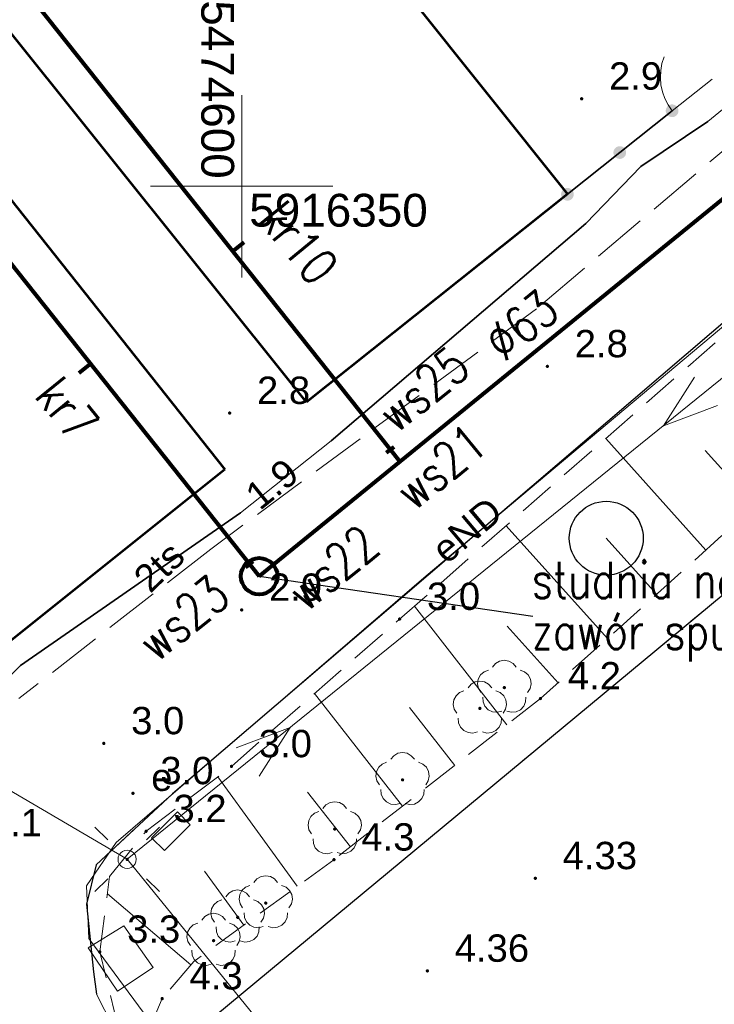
# Model space of a CAD drawing. Extents: x 5474185 to 5474933, y 5916077 to 5916824.
# Tile 161 of 256: x 5474594 to 5474613, y 5916328 to 5916355. Entities that reach past the tile are written whole.
import ezdxf
from ezdxf.enums import TextEntityAlignment as Align

# ---------------------------------------------------------------- set-up
doc = ezdxf.new("R2010")
doc.units = 0
doc.linetypes.add('PRZER2-1', pattern=[1.5, 1, -0.5])
doc.linetypes.add('PRZER3-1', pattern=[2, 1.5, -0.5])
for name, color, linetype in [('1-OBRYS', 7, 'CONTINUOUS'), ('is SZKLARNIA KRANY', 5, 'CONTINUOUS'), ('w_Opis_PZ_2', 7, 'CONTINUOUS')]:
    doc.layers.add(name, color=color, linetype=linetype)
for name, color, linetype, lineweight in [('GESBZO', 253, 'CONTINUOUS', 50), ('GSLKFU', 253, 'CONTINUOUS', 18), ('GSLKOG', 253, 'CONTINUOUS', 35), ('GSLKRW', 253, 'CONTINUOUS', 25), ('GSPRDL', 253, 'CONTINUOUS', 18), ('GSPWPN', 253, 'CONTINUOUS', 13), ('GSPWPN_O', 253, 'CONTINUOUS', 13), ('GSPWPS', 253, 'CONTINUOUS', 13), ('GSPWPS_O', 253, 'CONTINUOUS', 13), ('GSSKOA', 253, 'CONTINUOUS', 18), ('GSSZSN', 254, 'CONTINUOUS', 18), ('GULEPR', 254, 'CONTINUOUS', 18), ('GULEPR_O', 254, 'CONTINUOUS', 18), ('GULLOB', 254, 'CONTINUOUS', 35), ('GULTPR', 254, 'CONTINUOUS', 18), ('GULTPR_O', 254, 'CONTINUOUS', 18), ('GUPELA', 254, 'CONTINUOUS', 18), ('GUPESE', 254, 'CONTINUOUS', 18), ('GUPESE_O', 254, 'CONTINUOUS', 18), ('GUPPRZ_O', 40, 'CONTINUOUS', 18), ('GUSIKP', 253, 'CONTINUOUS', 18), ('IS HP zasięg', 251, 'CONTINUOUS', 20), ('IS opis', 7, 'CONTINUOUS', 20), ('Ramka sekcyjna', 253, 'CONTINUOUS', 18)]:
    doc.layers.add(name, color=color, linetype=linetype, lineweight=lineweight)
doc.styles.add('Arial', font='arial.ttf')
doc.styles.get("Standard").update_dxf_attribs({"font": 'simplex.shx'})

msp = doc.modelspace()

# ---------------------------------------------------------------- hatches: boundary and pattern name
at = {"layer": 'GSLKOG'}
for points in [[(5474611.780453, 5916351.896095), (5474611.736109, 5916351.90708), (5474611.696119, 5916351.929168), (5474611.663209, 5916351.960853), (5474611.63962, 5916351.999976), (5474611.626962, 5916352.043872), (5474611.626095, 5916352.089547), (5474611.63708, 5916352.133891), (5474611.659168, 5916352.173881), (5474611.690853, 5916352.206791), (5474611.729976, 5916352.23038), (5474611.773872, 5916352.243038), (5474611.819547, 5916352.243905), (5474611.863891, 5916352.23292), (5474611.903881, 5916352.210832), (5474611.936791, 5916352.179147), (5474611.96038, 5916352.140024), (5474611.973038, 5916352.096128), (5474611.973905, 5916352.050453), (5474611.96292, 5916352.006109), (5474611.940832, 5916351.966119), (5474611.909147, 5916351.933209), (5474611.870024, 5916351.90962), (5474611.826128, 5916351.896962)], [(5474610.345453, 5916350.751095), (5474610.301109, 5916350.76208), (5474610.261119, 5916350.784168), (5474610.228209, 5916350.815853), (5474610.20462, 5916350.854976), (5474610.191962, 5916350.898872), (5474610.191095, 5916350.944547), (5474610.20208, 5916350.988891), (5474610.224168, 5916351.028881), (5474610.255853, 5916351.061791), (5474610.294976, 5916351.08538), (5474610.338872, 5916351.098038), (5474610.384547, 5916351.098905), (5474610.428891, 5916351.08792), (5474610.468881, 5916351.065832), (5474610.501791, 5916351.034147), (5474610.52538, 5916350.995024), (5474610.538038, 5916350.951128), (5474610.538905, 5916350.905453), (5474610.52792, 5916350.861109), (5474610.505832, 5916350.821119), (5474610.474147, 5916350.788209), (5474610.435024, 5916350.76462), (5474610.391128, 5916350.751962)], [(5474610.345453, 5916350.751095), (5474610.301109, 5916350.76208), (5474610.261119, 5916350.784168), (5474610.228209, 5916350.815853), (5474610.20462, 5916350.854976), (5474610.191962, 5916350.898872), (5474610.191095, 5916350.944547), (5474610.20208, 5916350.988891), (5474610.224168, 5916351.028881), (5474610.255853, 5916351.061791), (5474610.294976, 5916351.08538), (5474610.338872, 5916351.098038), (5474610.384547, 5916351.098905), (5474610.428891, 5916351.08792), (5474610.468881, 5916351.065832), (5474610.501791, 5916351.034147), (5474610.52538, 5916350.995024), (5474610.538038, 5916350.951128), (5474610.538905, 5916350.905453), (5474610.52792, 5916350.861109), (5474610.505832, 5916350.821119), (5474610.474147, 5916350.788209), (5474610.435024, 5916350.76462), (5474610.391128, 5916350.751962)], [(5474608.910453, 5916349.606095), (5474608.866109, 5916349.61708), (5474608.826119, 5916349.639168), (5474608.793209, 5916349.670853), (5474608.76962, 5916349.709976), (5474608.756962, 5916349.753872), (5474608.756095, 5916349.799547), (5474608.76708, 5916349.843891), (5474608.789168, 5916349.883881), (5474608.820853, 5916349.916791), (5474608.859976, 5916349.94038), (5474608.903872, 5916349.953038), (5474608.949547, 5916349.953905), (5474608.993891, 5916349.94292), (5474609.033881, 5916349.920832), (5474609.066791, 5916349.889147), (5474609.09038, 5916349.850024), (5474609.103038, 5916349.806128), (5474609.103905, 5916349.760453), (5474609.09292, 5916349.716109), (5474609.070832, 5916349.676119), (5474609.039147, 5916349.643209), (5474609.000024, 5916349.61962), (5474608.956128, 5916349.606962)]]:
    msp.add_hatch(color=256, dxfattribs=at).paths.add_polyline_path(points)
at = {"layer": 'GSPRDL'}
for points in [[(5474607.2, 5916336.205), (5474607.186094, 5916336.207202), (5474607.17355, 5916336.213594), (5474607.163594, 5916336.22355), (5474607.157202, 5916336.236094), (5474607.155, 5916336.25), (5474607.157202, 5916336.263906), (5474607.163594, 5916336.27645), (5474607.17355, 5916336.286406), (5474607.186094, 5916336.292798), (5474607.2, 5916336.295), (5474607.213906, 5916336.292798), (5474607.22645, 5916336.286406), (5474607.236406, 5916336.27645), (5474607.242798, 5916336.263906), (5474607.245, 5916336.25), (5474607.242798, 5916336.236094), (5474607.236406, 5916336.22355), (5474607.22645, 5916336.213594), (5474607.213906, 5916336.207202)], [(5474606.53, 5916335.635), (5474606.516094, 5916335.637202), (5474606.50355, 5916335.643594), (5474606.493594, 5916335.65355), (5474606.487202, 5916335.666094), (5474606.485, 5916335.68), (5474606.487202, 5916335.693906), (5474606.493594, 5916335.70645), (5474606.50355, 5916335.716406), (5474606.516094, 5916335.722798), (5474606.53, 5916335.725), (5474606.543906, 5916335.722798), (5474606.55645, 5916335.716406), (5474606.566406, 5916335.70645), (5474606.572798, 5916335.693906), (5474606.575, 5916335.68), (5474606.572798, 5916335.666094), (5474606.566406, 5916335.65355), (5474606.55645, 5916335.643594), (5474606.543906, 5916335.637202)], [(5474604.41, 5916333.675), (5474604.396094, 5916333.677202), (5474604.38355, 5916333.683594), (5474604.373594, 5916333.69355), (5474604.367202, 5916333.706094), (5474604.365, 5916333.72), (5474604.367202, 5916333.733906), (5474604.373594, 5916333.74645), (5474604.38355, 5916333.756406), (5474604.396094, 5916333.762798), (5474604.41, 5916333.765), (5474604.423906, 5916333.762798), (5474604.43645, 5916333.756406), (5474604.446406, 5916333.74645), (5474604.452798, 5916333.733906), (5474604.455, 5916333.72), (5474604.452798, 5916333.706094), (5474604.446406, 5916333.69355), (5474604.43645, 5916333.683594), (5474604.423906, 5916333.677202)], [(5474602.55, 5916332.325), (5474602.536094, 5916332.327202), (5474602.52355, 5916332.333594), (5474602.513594, 5916332.34355), (5474602.507202, 5916332.356094), (5474602.505, 5916332.37), (5474602.507202, 5916332.383906), (5474602.513594, 5916332.39645), (5474602.52355, 5916332.406406), (5474602.536094, 5916332.412798), (5474602.55, 5916332.415), (5474602.563906, 5916332.412798), (5474602.57645, 5916332.406406), (5474602.586406, 5916332.39645), (5474602.592798, 5916332.383906), (5474602.595, 5916332.37), (5474602.592798, 5916332.356094), (5474602.586406, 5916332.34355), (5474602.57645, 5916332.333594), (5474602.563906, 5916332.327202)], [(5474600.66, 5916330.295), (5474600.646094, 5916330.297202), (5474600.63355, 5916330.303594), (5474600.623594, 5916330.31355), (5474600.617202, 5916330.326094), (5474600.615, 5916330.34), (5474600.617202, 5916330.353906), (5474600.623594, 5916330.36645), (5474600.63355, 5916330.376406), (5474600.646094, 5916330.382798), (5474600.66, 5916330.385), (5474600.673906, 5916330.382798), (5474600.68645, 5916330.376406), (5474600.696406, 5916330.36645), (5474600.702798, 5916330.353906), (5474600.705, 5916330.34), (5474600.702798, 5916330.326094), (5474600.696406, 5916330.31355), (5474600.68645, 5916330.303594), (5474600.673906, 5916330.297202)], [(5474599.89, 5916329.905), (5474599.876094, 5916329.907202), (5474599.86355, 5916329.913594), (5474599.853594, 5916329.92355), (5474599.847202, 5916329.936094), (5474599.845, 5916329.95), (5474599.847202, 5916329.963906), (5474599.853594, 5916329.97645), (5474599.86355, 5916329.986406), (5474599.876094, 5916329.992798), (5474599.89, 5916329.995), (5474599.903906, 5916329.992798), (5474599.91645, 5916329.986406), (5474599.926406, 5916329.97645), (5474599.932798, 5916329.963906), (5474599.935, 5916329.95), (5474599.932798, 5916329.936094), (5474599.926406, 5916329.92355), (5474599.91645, 5916329.913594), (5474599.903906, 5916329.907202)], [(5474599.23, 5916329.265), (5474599.216094, 5916329.267202), (5474599.20355, 5916329.273594), (5474599.193594, 5916329.28355), (5474599.187202, 5916329.296094), (5474599.185, 5916329.31), (5474599.187202, 5916329.323906), (5474599.193594, 5916329.33645), (5474599.20355, 5916329.346406), (5474599.216094, 5916329.352798), (5474599.23, 5916329.355), (5474599.243906, 5916329.352798), (5474599.25645, 5916329.346406), (5474599.266406, 5916329.33645), (5474599.272798, 5916329.323906), (5474599.275, 5916329.31), (5474599.272798, 5916329.296094), (5474599.266406, 5916329.28355), (5474599.25645, 5916329.273594), (5474599.243906, 5916329.267202)]]:
    msp.add_hatch(color=256, dxfattribs=at).paths.add_polyline_path(points)
at = {"layer": 'GSPWPN'}
for points in [[(5474609.32, 5916352.355), (5474609.308353, 5916352.356533), (5474609.2975, 5916352.361029), (5474609.28818, 5916352.36818), (5474609.281029, 5916352.3775), (5474609.276533, 5916352.388353), (5474609.275, 5916352.4), (5474609.276533, 5916352.411647), (5474609.281029, 5916352.4225), (5474609.28818, 5916352.43182), (5474609.2975, 5916352.438971), (5474609.308353, 5916352.443467), (5474609.32, 5916352.445), (5474609.331647, 5916352.443467), (5474609.3425, 5916352.438971), (5474609.35182, 5916352.43182), (5474609.358971, 5916352.4225), (5474609.363467, 5916352.411647), (5474609.365, 5916352.4), (5474609.363467, 5916352.388353), (5474609.358971, 5916352.3775), (5474609.35182, 5916352.36818), (5474609.3425, 5916352.361029), (5474609.331647, 5916352.356533)], [(5474608.38, 5916345.015), (5474608.368353, 5916345.016533), (5474608.3575, 5916345.021029), (5474608.34818, 5916345.02818), (5474608.341029, 5916345.0375), (5474608.336533, 5916345.048353), (5474608.335, 5916345.06), (5474608.336533, 5916345.071647), (5474608.341029, 5916345.0825), (5474608.34818, 5916345.09182), (5474608.3575, 5916345.098971), (5474608.368353, 5916345.103467), (5474608.38, 5916345.105), (5474608.391647, 5916345.103467), (5474608.4025, 5916345.098971), (5474608.41182, 5916345.09182), (5474608.418971, 5916345.0825), (5474608.423467, 5916345.071647), (5474608.425, 5916345.06), (5474608.423467, 5916345.048353), (5474608.418971, 5916345.0375), (5474608.41182, 5916345.02818), (5474608.4025, 5916345.021029), (5474608.391647, 5916345.016533)], [(5474599.67, 5916343.735), (5474599.658353, 5916343.736533), (5474599.6475, 5916343.741029), (5474599.63818, 5916343.74818), (5474599.631029, 5916343.7575), (5474599.626533, 5916343.768353), (5474599.625, 5916343.78), (5474599.626533, 5916343.791647), (5474599.631029, 5916343.8025), (5474599.63818, 5916343.81182), (5474599.6475, 5916343.818971), (5474599.658353, 5916343.823467), (5474599.67, 5916343.825), (5474599.681647, 5916343.823467), (5474599.6925, 5916343.818971), (5474599.70182, 5916343.81182), (5474599.708971, 5916343.8025), (5474599.713467, 5916343.791647), (5474599.715, 5916343.78), (5474599.713467, 5916343.768353), (5474599.708971, 5916343.7575), (5474599.70182, 5916343.74818), (5474599.6925, 5916343.741029), (5474599.681647, 5916343.736533)], [(5474600, 5916338.335), (5474599.988353, 5916338.336533), (5474599.9775, 5916338.341029), (5474599.96818, 5916338.34818), (5474599.961029, 5916338.3575), (5474599.956533, 5916338.368353), (5474599.955, 5916338.38), (5474599.956533, 5916338.391647), (5474599.961029, 5916338.4025), (5474599.96818, 5916338.41182), (5474599.9775, 5916338.418971), (5474599.988353, 5916338.423467), (5474600, 5916338.425), (5474600.011647, 5916338.423467), (5474600.0225, 5916338.418971), (5474600.03182, 5916338.41182), (5474600.038971, 5916338.4025), (5474600.043467, 5916338.391647), (5474600.045, 5916338.38), (5474600.043467, 5916338.368353), (5474600.038971, 5916338.3575), (5474600.03182, 5916338.34818), (5474600.0225, 5916338.341029), (5474600.011647, 5916338.336533)], [(5474604.33, 5916338.085), (5474604.318353, 5916338.086533), (5474604.3075, 5916338.091029), (5474604.29818, 5916338.09818), (5474604.291029, 5916338.1075), (5474604.286533, 5916338.118353), (5474604.285, 5916338.13), (5474604.286533, 5916338.141647), (5474604.291029, 5916338.1525), (5474604.29818, 5916338.16182), (5474604.3075, 5916338.168971), (5474604.318353, 5916338.173467), (5474604.33, 5916338.175), (5474604.341647, 5916338.173467), (5474604.3525, 5916338.168971), (5474604.36182, 5916338.16182), (5474604.368971, 5916338.1525), (5474604.373467, 5916338.141647), (5474604.375, 5916338.13), (5474604.373467, 5916338.118353), (5474604.368971, 5916338.1075), (5474604.36182, 5916338.09818), (5474604.3525, 5916338.091029), (5474604.341647, 5916338.086533)], [(5474608.19, 5916335.905), (5474608.178353, 5916335.906533), (5474608.1675, 5916335.911029), (5474608.15818, 5916335.91818), (5474608.151029, 5916335.9275), (5474608.146533, 5916335.938353), (5474608.145, 5916335.95), (5474608.146533, 5916335.961647), (5474608.151029, 5916335.9725), (5474608.15818, 5916335.98182), (5474608.1675, 5916335.988971), (5474608.178353, 5916335.993467), (5474608.19, 5916335.995), (5474608.201647, 5916335.993467), (5474608.2125, 5916335.988971), (5474608.22182, 5916335.98182), (5474608.228971, 5916335.9725), (5474608.233467, 5916335.961647), (5474608.235, 5916335.95), (5474608.233467, 5916335.938353), (5474608.228971, 5916335.9275), (5474608.22182, 5916335.91818), (5474608.2125, 5916335.911029), (5474608.201647, 5916335.906533)], [(5474596.22, 5916334.675), (5474596.208353, 5916334.676533), (5474596.1975, 5916334.681029), (5474596.18818, 5916334.68818), (5474596.181029, 5916334.6975), (5474596.176533, 5916334.708353), (5474596.175, 5916334.72), (5474596.176533, 5916334.731647), (5474596.181029, 5916334.7425), (5474596.18818, 5916334.75182), (5474596.1975, 5916334.758971), (5474596.208353, 5916334.763467), (5474596.22, 5916334.765), (5474596.231647, 5916334.763467), (5474596.2425, 5916334.758971), (5474596.25182, 5916334.75182), (5474596.258971, 5916334.7425), (5474596.263467, 5916334.731647), (5474596.265, 5916334.72), (5474596.263467, 5916334.708353), (5474596.258971, 5916334.6975), (5474596.25182, 5916334.68818), (5474596.2425, 5916334.681029), (5474596.231647, 5916334.676533)], [(5474599.72, 5916334.045), (5474599.708353, 5916334.046533), (5474599.6975, 5916334.051029), (5474599.68818, 5916334.05818), (5474599.681029, 5916334.0675), (5474599.676533, 5916334.078353), (5474599.675, 5916334.09), (5474599.676533, 5916334.101647), (5474599.681029, 5916334.1125), (5474599.68818, 5916334.12182), (5474599.6975, 5916334.128971), (5474599.708353, 5916334.133467), (5474599.72, 5916334.135), (5474599.731647, 5916334.133467), (5474599.7425, 5916334.128971), (5474599.75182, 5916334.12182), (5474599.758971, 5916334.1125), (5474599.763467, 5916334.101647), (5474599.765, 5916334.09), (5474599.763467, 5916334.078353), (5474599.758971, 5916334.0675), (5474599.75182, 5916334.05818), (5474599.7425, 5916334.051029), (5474599.731647, 5916334.046533)], [(5474597.02, 5916333.305), (5474597.008353, 5916333.306533), (5474596.9975, 5916333.311029), (5474596.98818, 5916333.31818), (5474596.981029, 5916333.3275), (5474596.976533, 5916333.338353), (5474596.975, 5916333.35), (5474596.976533, 5916333.361647), (5474596.981029, 5916333.3725), (5474596.98818, 5916333.38182), (5474596.9975, 5916333.388971), (5474597.008353, 5916333.393467), (5474597.02, 5916333.395), (5474597.031647, 5916333.393467), (5474597.0425, 5916333.388971), (5474597.05182, 5916333.38182), (5474597.058971, 5916333.3725), (5474597.063467, 5916333.361647), (5474597.065, 5916333.35), (5474597.063467, 5916333.338353), (5474597.058971, 5916333.3275), (5474597.05182, 5916333.31818), (5474597.0425, 5916333.311029), (5474597.031647, 5916333.306533)], [(5474597.38, 5916332.265), (5474597.368353, 5916332.266533), (5474597.3575, 5916332.271029), (5474597.34818, 5916332.27818), (5474597.341029, 5916332.2875), (5474597.336533, 5916332.298353), (5474597.335, 5916332.31), (5474597.336533, 5916332.321647), (5474597.341029, 5916332.3325), (5474597.34818, 5916332.34182), (5474597.3575, 5916332.348971), (5474597.368353, 5916332.353467), (5474597.38, 5916332.355), (5474597.391647, 5916332.353467), (5474597.4025, 5916332.348971), (5474597.41182, 5916332.34182), (5474597.418971, 5916332.3325), (5474597.423467, 5916332.321647), (5474597.425, 5916332.31), (5474597.423467, 5916332.298353), (5474597.418971, 5916332.2875), (5474597.41182, 5916332.27818), (5474597.4025, 5916332.271029), (5474597.391647, 5916332.266533)], [(5474602.53, 5916331.485), (5474602.518353, 5916331.486533), (5474602.5075, 5916331.491029), (5474602.49818, 5916331.49818), (5474602.491029, 5916331.5075), (5474602.486533, 5916331.518353), (5474602.485, 5916331.53), (5474602.486533, 5916331.541647), (5474602.491029, 5916331.5525), (5474602.49818, 5916331.56182), (5474602.5075, 5916331.568971), (5474602.518353, 5916331.573467), (5474602.53, 5916331.575), (5474602.541647, 5916331.573467), (5474602.5525, 5916331.568971), (5474602.56182, 5916331.56182), (5474602.568971, 5916331.5525), (5474602.573467, 5916331.541647), (5474602.575, 5916331.53), (5474602.573467, 5916331.518353), (5474602.568971, 5916331.5075), (5474602.56182, 5916331.49818), (5474602.5525, 5916331.491029), (5474602.541647, 5916331.486533)], [(5474596.11, 5916328.955), (5474596.098353, 5916328.956533), (5474596.0875, 5916328.961029), (5474596.07818, 5916328.96818), (5474596.071029, 5916328.9775), (5474596.066533, 5916328.988353), (5474596.065, 5916329), (5474596.066533, 5916329.011647), (5474596.071029, 5916329.0225), (5474596.07818, 5916329.03182), (5474596.0875, 5916329.038971), (5474596.098353, 5916329.043467), (5474596.11, 5916329.045), (5474596.121647, 5916329.043467), (5474596.1325, 5916329.038971), (5474596.14182, 5916329.03182), (5474596.148971, 5916329.0225), (5474596.153467, 5916329.011647), (5474596.155, 5916329), (5474596.153467, 5916328.988353), (5474596.148971, 5916328.9775), (5474596.14182, 5916328.96818), (5474596.1325, 5916328.961029), (5474596.121647, 5916328.956533)], [(5474597.82, 5916327.675), (5474597.808353, 5916327.676533), (5474597.7975, 5916327.681029), (5474597.78818, 5916327.68818), (5474597.781029, 5916327.6975), (5474597.776533, 5916327.708353), (5474597.775, 5916327.72), (5474597.776533, 5916327.731647), (5474597.781029, 5916327.7425), (5474597.78818, 5916327.75182), (5474597.7975, 5916327.758971), (5474597.808353, 5916327.763467), (5474597.82, 5916327.765), (5474597.831647, 5916327.763467), (5474597.8425, 5916327.758971), (5474597.85182, 5916327.75182), (5474597.858971, 5916327.7425), (5474597.863467, 5916327.731647), (5474597.865, 5916327.72), (5474597.863467, 5916327.708353), (5474597.858971, 5916327.6975), (5474597.85182, 5916327.68818), (5474597.8425, 5916327.681029), (5474597.831647, 5916327.676533)]]:
    msp.add_hatch(color=256, dxfattribs=at).paths.add_polyline_path(points)
at = {"layer": 'GSPWPS'}
for points in [[(5474608.05, 5916330.975), (5474608.038353, 5916330.976533), (5474608.0275, 5916330.981029), (5474608.01818, 5916330.98818), (5474608.011029, 5916330.9975), (5474608.006533, 5916331.008353), (5474608.005, 5916331.02), (5474608.006533, 5916331.031647), (5474608.011029, 5916331.0425), (5474608.01818, 5916331.05182), (5474608.0275, 5916331.058971), (5474608.038353, 5916331.063467), (5474608.05, 5916331.065), (5474608.061647, 5916331.063467), (5474608.0725, 5916331.058971), (5474608.08182, 5916331.05182), (5474608.088971, 5916331.0425), (5474608.093467, 5916331.031647), (5474608.095, 5916331.02), (5474608.093467, 5916331.008353), (5474608.088971, 5916330.9975), (5474608.08182, 5916330.98818), (5474608.0725, 5916330.981029), (5474608.061647, 5916330.976533)], [(5474605.09, 5916328.435), (5474605.078353, 5916328.436533), (5474605.0675, 5916328.441029), (5474605.05818, 5916328.44818), (5474605.051029, 5916328.4575), (5474605.046533, 5916328.468353), (5474605.045, 5916328.48), (5474605.046533, 5916328.491647), (5474605.051029, 5916328.5025), (5474605.05818, 5916328.51182), (5474605.0675, 5916328.518971), (5474605.078353, 5916328.523467), (5474605.09, 5916328.525), (5474605.101647, 5916328.523467), (5474605.1125, 5916328.518971), (5474605.12182, 5916328.51182), (5474605.128971, 5916328.5025), (5474605.133467, 5916328.491647), (5474605.135, 5916328.48), (5474605.133467, 5916328.468353), (5474605.128971, 5916328.4575), (5474605.12182, 5916328.44818), (5474605.1125, 5916328.441029), (5474605.101647, 5916328.436533)]]:
    msp.add_hatch(color=256, dxfattribs=at).paths.add_polyline_path(points)
at = {"layer": 'GUPELA', "extrusion": (0, 0, -1)}
msp.add_hatch(color=256, dxfattribs=at).paths.add_polyline_path([(-5474596.862013, 5916331.495045), (-5474596.873788, 5916331.497164), (-5474596.884849, 5916331.502483), (-5474596.893417, 5916331.509862), (-5474596.900557, 5916331.520503), (-5474596.904323, 5916331.532223), (-5474596.904986, 5916331.541113), (-5474596.903117, 5916331.552881), (-5474596.898133, 5916331.563893), (-5474596.890065, 5916331.573482), (-5474596.881281, 5916331.57965), (-5474596.871881, 5916331.583403), (-5474596.858913, 5916331.584987), (-5474596.846551, 5916331.582943), (-5474596.835521, 5916331.57776), (-5474596.825236, 5916331.568574), (-5474596.818715, 5916331.557903), (-5474596.815468, 5916331.546476), (-5474596.81539, 5916331.534091), (-5474596.81813, 5916331.52351), (-5474596.823133, 5916331.514196), (-5474596.830459, 5916331.506054), (-5474596.839534, 5916331.499923), (-5474596.85018, 5916331.496084)])

# ---------------------------------------------------------------- linework, layer by layer
at = {"layer": '1-OBRYS', "ltscale": 0.7}
msp.add_circle((5474609.993974, 5916340.347215, 10.06), 1.012958, dxfattribs=at)
at = {"layer": 'GESBZO', "linetype": 'Continuous', "lineweight": 53}
for p, q in [((5474584.57, 5916380.34, 10.18), (5474608.93, 5916349.78, 10.18)), ((5474601.78, 5916344.08, 10.18), (5474577.32, 5916374.62, 10.18)), ((5474575.21, 5916372.87, 10.18), (5474599.54, 5916342.23, 10.18)), ((5474608.93, 5916349.78, 10.18), (5474601.78, 5916344.08, 10.18)), ((5474599.54, 5916342.23, 10.18), (5474592.46, 5916336.57, 10.18))]:
    msp.add_line(p, q, dxfattribs=at)
at = {"layer": 'GSLKFU', "elevation": 10.18, "flags": 128}
msp.add_lwpolyline([(5474611.8, 5916352.07), (5474611.68861, 5916352.231525), (5474611.599255, 5916352.406208), (5474611.533467, 5916352.591059), (5474611.492368, 5916352.782915), (5474611.476664, 5916352.978495), (5474611.486622, 5916353.174452), (5474611.522073, 5916353.367432), (5474611.582409, 5916353.554134)], dxfattribs=at)
at = {"layer": 'GSLKFU', "linetype": 'Continuous', "lineweight": 18, "elevation": 10.18, "flags": 128}
msp.add_lwpolyline([(5474612.9, 5916352.94), (5474611.8, 5916352.07)], dxfattribs=at)
at = {"layer": 'GSLKOG', "linetype": 'Continuous', "lineweight": 35, "elevation": 10.18, "flags": 128}
msp.add_lwpolyline([(5474608.93, 5916349.78), (5474611.8, 5916352.07)], dxfattribs=at)
at = {"layer": 'GSLKRW', "linetype": 'Continuous', "lineweight": 30}
for p, q in [((5474634.8, 5916364.74, 10.18), (5474598.1, 5916333.34, 10.18)), ((5474616.55, 5916341.58, 10.18), (5474597.48, 5916325.76, 10.18)), ((5474598.1, 5916333.34, 10.18), (5474596.01, 5916331.39, 10.18)), ((5474596.01, 5916331.39, 10.18), (5474595.75, 5916330.31, 10.18)), ((5474595.75, 5916330.31, 10.18), (5474595.94, 5916328.45, 10.18)), ((5474595.94, 5916328.45, 10.18), (5474596.02, 5916327.84, 10.18))]:
    msp.add_line(p, q, dxfattribs=at)
at = {"layer": 'GSPRDL', "elevation": 10.12, "flags": 128}
for points in [[(5474606.875723, 5916336.813333), (5474606.959447, 5916336.912679), (5474607.072044, 5916336.977494), (5474607.2, 5916337), (5474607.327956, 5916336.977494), (5474607.440553, 5916336.912679), (5474607.524277, 5916336.813333)], [(5474606.564031, 5916336.115674), (5474606.49542, 5916336.225999), (5474606.468571, 5916336.353115), (5474606.486708, 5916336.481763), (5474606.547652, 5916336.596501), (5474606.64409, 5916336.683559), (5474606.764445, 5916336.732485)], [(5474607.635555, 5916336.732485), (5474607.75591, 5916336.683559), (5474607.852348, 5916336.596501), (5474607.913292, 5916336.481763), (5474607.931429, 5916336.353115), (5474607.90458, 5916336.225999), (5474607.835969, 5916336.115674)], [(5474606.205723, 5916336.243333), (5474606.289447, 5916336.342679), (5474606.402044, 5916336.407494), (5474606.53, 5916336.43), (5474606.657956, 5916336.407494), (5474606.770553, 5916336.342679), (5474606.854277, 5916336.243333)], [(5474605.894031, 5916335.545674), (5474605.82542, 5916335.655999), (5474605.798571, 5916335.783115), (5474605.816708, 5916335.911763), (5474605.877652, 5916336.026501), (5474605.97409, 5916336.113559), (5474606.094445, 5916336.162485)], [(5474606.965555, 5916336.162485), (5474607.08591, 5916336.113559), (5474607.182348, 5916336.026501), (5474607.243292, 5916335.911763), (5474607.261429, 5916335.783115), (5474607.23458, 5916335.655999), (5474607.165969, 5916335.545674)], [(5474607.131227, 5916335.603649), (5474607.005099, 5916335.572488), (5474606.875908, 5916335.586234), (5474606.759161, 5916335.643237), (5474606.668871, 5916335.736655), (5474606.615875, 5916335.855275), (5474606.606535, 5916335.984859)], [(5474607.793465, 5916335.984859), (5474607.784125, 5916335.855275), (5474607.731129, 5916335.736655), (5474607.640839, 5916335.643237), (5474607.524092, 5916335.586234), (5474607.394901, 5916335.572488), (5474607.268773, 5916335.603649)], [(5474606.461227, 5916335.033649), (5474606.335099, 5916335.002488), (5474606.205908, 5916335.016234), (5474606.089161, 5916335.073237), (5474605.998871, 5916335.166655), (5474605.945875, 5916335.285275), (5474605.936535, 5916335.414859)], [(5474607.123465, 5916335.414859), (5474607.114125, 5916335.285275), (5474607.061129, 5916335.166655), (5474606.970839, 5916335.073237), (5474606.854092, 5916335.016234), (5474606.724901, 5916335.002488), (5474606.598773, 5916335.033649)], [(5474604.085723, 5916334.283333), (5474604.169447, 5916334.382679), (5474604.282044, 5916334.447494), (5474604.41, 5916334.47), (5474604.537956, 5916334.447494), (5474604.650553, 5916334.382679), (5474604.734277, 5916334.283333)], [(5474603.774031, 5916333.585674), (5474603.70542, 5916333.695999), (5474603.678571, 5916333.823115), (5474603.696708, 5916333.951763), (5474603.757652, 5916334.066501), (5474603.85409, 5916334.153559), (5474603.974445, 5916334.202485)], [(5474604.845555, 5916334.202485), (5474604.96591, 5916334.153559), (5474605.062348, 5916334.066501), (5474605.123292, 5916333.951763), (5474605.141429, 5916333.823115), (5474605.11458, 5916333.695999), (5474605.045969, 5916333.585674)], [(5474604.341227, 5916333.073649), (5474604.215099, 5916333.042488), (5474604.085908, 5916333.056234), (5474603.969161, 5916333.113237), (5474603.878871, 5916333.206655), (5474603.825875, 5916333.325275), (5474603.816535, 5916333.454859)], [(5474605.003465, 5916333.454859), (5474604.994125, 5916333.325275), (5474604.941129, 5916333.206655), (5474604.850839, 5916333.113237), (5474604.734092, 5916333.056234), (5474604.604901, 5916333.042488), (5474604.478773, 5916333.073649)], [(5474602.225723, 5916332.933333), (5474602.309447, 5916333.032679), (5474602.422044, 5916333.097494), (5474602.55, 5916333.12), (5474602.677956, 5916333.097494), (5474602.790553, 5916333.032679), (5474602.874277, 5916332.933333)], [(5474601.914031, 5916332.235674), (5474601.84542, 5916332.345999), (5474601.818571, 5916332.473115), (5474601.836708, 5916332.601763), (5474601.897652, 5916332.716501), (5474601.99409, 5916332.803559), (5474602.114445, 5916332.852485)], [(5474602.985555, 5916332.852485), (5474603.10591, 5916332.803559), (5474603.202348, 5916332.716501), (5474603.263292, 5916332.601763), (5474603.281429, 5916332.473115), (5474603.25458, 5916332.345999), (5474603.185969, 5916332.235674)], [(5474602.481227, 5916331.723649), (5474602.355099, 5916331.692488), (5474602.225908, 5916331.706234), (5474602.109161, 5916331.763237), (5474602.018871, 5916331.856655), (5474601.965875, 5916331.975275), (5474601.956535, 5916332.104859)], [(5474603.143465, 5916332.104859), (5474603.134125, 5916331.975275), (5474603.081129, 5916331.856655), (5474602.990839, 5916331.763237), (5474602.874092, 5916331.706234), (5474602.744901, 5916331.692488), (5474602.618773, 5916331.723649)], [(5474600.335723, 5916330.903333), (5474600.419447, 5916331.002679), (5474600.532044, 5916331.067494), (5474600.66, 5916331.09), (5474600.787956, 5916331.067494), (5474600.900553, 5916331.002679), (5474600.984277, 5916330.903333)], [(5474599.565723, 5916330.513333), (5474599.649447, 5916330.612679), (5474599.762044, 5916330.677494), (5474599.89, 5916330.7), (5474600.017956, 5916330.677494), (5474600.130553, 5916330.612679), (5474600.214277, 5916330.513333)], [(5474600.024031, 5916330.205674), (5474599.95542, 5916330.315999), (5474599.928571, 5916330.443115), (5474599.946708, 5916330.571763), (5474600.007652, 5916330.686501), (5474600.10409, 5916330.773559), (5474600.224445, 5916330.822485)], [(5474601.095555, 5916330.822485), (5474601.21591, 5916330.773559), (5474601.312348, 5916330.686501), (5474601.373292, 5916330.571763), (5474601.391429, 5916330.443115), (5474601.36458, 5916330.315999), (5474601.295969, 5916330.205674)], [(5474599.254031, 5916329.815674), (5474599.18542, 5916329.925999), (5474599.158571, 5916330.053115), (5474599.176708, 5916330.181763), (5474599.237652, 5916330.296501), (5474599.33409, 5916330.383559), (5474599.454445, 5916330.432485)], [(5474600.325555, 5916330.432485), (5474600.44591, 5916330.383559), (5474600.542348, 5916330.296501), (5474600.603292, 5916330.181763), (5474600.621429, 5916330.053115), (5474600.59458, 5916329.925999), (5474600.525969, 5916329.815674)], [(5474598.905723, 5916329.873333), (5474598.989447, 5916329.972679), (5474599.102044, 5916330.037494), (5474599.23, 5916330.06), (5474599.357956, 5916330.037494), (5474599.470553, 5916329.972679), (5474599.554277, 5916329.873333)], [(5474600.591227, 5916329.693649), (5474600.465099, 5916329.662488), (5474600.335908, 5916329.676234), (5474600.219161, 5916329.733237), (5474600.128871, 5916329.826655), (5474600.075875, 5916329.945275), (5474600.066535, 5916330.074859)], [(5474601.253465, 5916330.074859), (5474601.244125, 5916329.945275), (5474601.191129, 5916329.826655), (5474601.100839, 5916329.733237), (5474600.984092, 5916329.676234), (5474600.854901, 5916329.662488), (5474600.728773, 5916329.693649)], [(5474598.594031, 5916329.175674), (5474598.52542, 5916329.285999), (5474598.498571, 5916329.413115), (5474598.516708, 5916329.541763), (5474598.577652, 5916329.656501), (5474598.67409, 5916329.743559), (5474598.794445, 5916329.792485)], [(5474599.821227, 5916329.303649), (5474599.695099, 5916329.272488), (5474599.565908, 5916329.286234), (5474599.449161, 5916329.343237), (5474599.358871, 5916329.436655), (5474599.305875, 5916329.555275), (5474599.296535, 5916329.684859)], [(5474599.665555, 5916329.792485), (5474599.78591, 5916329.743559), (5474599.882348, 5916329.656501), (5474599.943292, 5916329.541763), (5474599.961429, 5916329.413115), (5474599.93458, 5916329.285999), (5474599.865969, 5916329.175674)], [(5474600.483465, 5916329.684859), (5474600.474125, 5916329.555275), (5474600.421129, 5916329.436655), (5474600.330839, 5916329.343237), (5474600.214092, 5916329.286234), (5474600.084901, 5916329.272488), (5474599.958773, 5916329.303649)], [(5474599.161227, 5916328.663649), (5474599.035099, 5916328.632488), (5474598.905908, 5916328.646234), (5474598.789161, 5916328.703237), (5474598.698871, 5916328.796655), (5474598.645875, 5916328.915275), (5474598.636535, 5916329.044859)], [(5474599.823465, 5916329.044859), (5474599.814125, 5916328.915275), (5474599.761129, 5916328.796655), (5474599.670839, 5916328.703237), (5474599.554092, 5916328.646234), (5474599.424901, 5916328.632488), (5474599.298773, 5916328.663649)]]:
    msp.add_lwpolyline(points, dxfattribs=at)
at = {"layer": 'GSSKOA', "linetype": 'PRZER3-1', "lineweight": 13}
for p, q in [((5474598.1, 5916333.34, 10.18), (5474634.8, 5916364.74, 10.18)), ((5474615.5, 5916352.93, 10.18), (5474608.08, 5916346.64, 10.18)), ((5474608.08, 5916346.64, 10.18), (5474599.15, 5916340.05, 10.18)), ((5474616.55, 5916341.58, 10.18), (5474597.48, 5916325.76, 10.18)), ((5474599.15, 5916340.05, 10.18), (5474593.89, 5916335.95, 10.18)), ((5474596.01, 5916331.39, 10.18), (5474598.1, 5916333.34, 10.18)), ((5474595.75, 5916330.31, 10.18), (5474596.01, 5916331.39, 10.18)), ((5474595.94, 5916328.45, 10.18), (5474595.75, 5916330.31, 10.18)), ((5474596.02, 5916327.84, 10.18), (5474595.94, 5916328.45, 10.18)), ((5474596.71, 5916326.51, 10.18), (5474596.02, 5916327.84, 10.18))]:
    msp.add_line(p, q, dxfattribs=at)
at = {"layer": 'GSSZSN', "linetype": 'PRZER2-1', "lineweight": 13}
for p, q in [((5474604.33, 5916338.13, 10.06), (5474613.96, 5916346.57, 10.06)), ((5474614.28, 5916341.42, 10.06), (5474608.19, 5916335.95, 10.06)), ((5474599.72, 5916334.09, 10.06), (5474604.33, 5916338.13, 10.06)), ((5474608.19, 5916335.95, 10.06), (5474602.53, 5916331.53, 10.06)), ((5474597.38, 5916332.31, 10.06), (5474599.72, 5916334.09, 10.06)), ((5474596.38, 5916331.07, 10.06), (5474597.38, 5916332.31, 10.06)), ((5474602.53, 5916331.53, 10.06), (5474598.69, 5916328.74, 10.06)), ((5474596.11, 5916329, 10.06), (5474596.38, 5916331.07, 10.06)), ((5474596.64, 5916326.83, 10.06), (5474596.11, 5916329, 10.06)), ((5474598.69, 5916328.74, 10.06), (5474597.82, 5916327.72, 10.06)), ((5474597.82, 5916327.72, 10.06), (5474597.17, 5916326.2, 10.06))]:
    msp.add_line(p, q, dxfattribs=at)
at = {"layer": 'GSSZSN', "linetype": 'Continuous', "lineweight": 18, "elevation": 10.06, "flags": 128}
for points in [[(5474612.724653, 5916340.022997), (5474609.978455, 5916343.080463)], [(5474614.074848, 5916341.235733), (5474612.709134, 5916342.756245)], [(5474610.024263, 5916337.597524), (5474607.248526, 5916340.687878)], [(5474611.374458, 5916338.81026), (5474609.993974, 5916340.347215)], [(5474607.272428, 5916335.233451), (5474604.733972, 5916338.484053)], [(5474608.674068, 5916336.384787), (5474607.278815, 5916337.938186)], [(5474604.411643, 5916332.999411), (5474601.999783, 5916336.087901)], [(5474605.842036, 5916334.116431), (5474604.60446, 5916335.701199)], [(5474601.524946, 5916330.799765), (5474599.342837, 5916333.803098)], [(5474602.981251, 5916331.88239), (5474601.806967, 5916333.386112)], [(5474600.056698, 5916329.732992), (5474598.977366, 5916331.218525)], [(5474598.608543, 5916328.644498), (5474596.318414, 5916330.597843)]]:
    msp.add_lwpolyline(points, dxfattribs=at)
at = {"layer": 'GULEPR', "linetype": 'Continuous', "lineweight": 13}
for p, q in [((5474628.15, 5916358.73, 10.14), (5474605.06, 5916339.32, 10.14)), ((5474596.86, 5916331.54, 10.14), (5474616.03, 5916347.05, 10.14)), ((5474579.74, 5916341.58, 10.14), (5474596.86, 5916331.54, 10.14)), ((5474605.06, 5916339.32, 10.14), (5474596.56, 5916332, 10.14)), ((5474596.56, 5916332, 10.14), (5474595.75, 5916330.81, 10.14)), ((5474596.86, 5916331.54, 10.14), (5474610.54, 5916314.75, 10.14)), ((5474595.75, 5916330.81, 10.14), (5474595.81, 5916329.37, 10.14)), ((5474595.81, 5916329.37, 10.14), (5474606.66, 5916314.7, 10.14))]:
    msp.add_line(p, q, dxfattribs=at)
at = {"layer": 'GULEPR', "elevation": 10.14, "flags": 128}
for points in [[(5474612.411493, 5916344.765508), (5474611.559865, 5916343.433318), (5474613.040481, 5916343.988093)], [(5474600.478507, 5916333.824492), (5474601.330135, 5916335.156682), (5474599.849519, 5916334.601907)]]:
    msp.add_lwpolyline(points, dxfattribs=at)
at = {"layer": 'GULLOB', "linetype": 'Continuous', "lineweight": 35, "elevation": 10.12, "flags": 128}
for points in [[(5474610.94, 5916350.54), (5474612.78, 5916351.78)], [(5474602.45, 5916343.02), (5474609.43, 5916348.98)], [(5474593.94, 5916336.86), (5474599.97, 5916341.04)]]:
    msp.add_lwpolyline(points, dxfattribs=at)
at = {"layer": 'GULTPR', "linetype": 'Continuous', "lineweight": 13}
for p, q in [((5474612.78, 5916351.78, 10.14), (5474613.54, 5916352.4, 10.14)), ((5474610.94, 5916350.54, 10.14), (5474612.78, 5916351.78, 10.14)), ((5474609.43, 5916348.98, 10.14), (5474610.94, 5916350.54, 10.14)), ((5474602.45, 5916343.02, 10.14), (5474609.43, 5916348.98, 10.14)), ((5474599.97, 5916341.04, 10.14), (5474602.45, 5916343.02, 10.14)), ((5474593.94, 5916336.86, 10.14), (5474599.97, 5916341.04, 10.14)), ((5474592.9, 5916335.81, 10.14), (5474593.94, 5916336.86, 10.14))]:
    msp.add_line(p, q, dxfattribs=at)
at = {"layer": 'GUPELA', "elevation": 10.15, "flags": 128}
for points in [[(5474595.976117, 5916332.423883), (5474596.32967, 5916332.07033)], [(5474597.743883, 5916332.423883), (5474597.39033, 5916332.07033)], [(5474595.976117, 5916330.656117), (5474596.32967, 5916331.00967)], [(5474597.743883, 5916330.656117), (5474597.39033, 5916331.00967)]]:
    msp.add_lwpolyline(points, dxfattribs=at)
at = {"layer": 'GUPELA', "elevation": 10.16, "flags": 128}
msp.add_lwpolyline([(5474596.86, 5916331.79), (5474596.924705, 5916331.781481), (5474596.985, 5916331.756506), (5474597.036777, 5916331.716777), (5474597.076506, 5916331.665), (5474597.101481, 5916331.604705), (5474597.11, 5916331.54), (5474597.101481, 5916331.475295), (5474597.076506, 5916331.415), (5474597.036777, 5916331.363223), (5474596.985, 5916331.323494), (5474596.924705, 5916331.298519), (5474596.86, 5916331.29), (5474596.795295, 5916331.298519), (5474596.735, 5916331.323494), (5474596.683223, 5916331.363223), (5474596.643494, 5916331.415), (5474596.618519, 5916331.475295), (5474596.61, 5916331.54), (5474596.618519, 5916331.604705), (5474596.643494, 5916331.665), (5474596.683223, 5916331.716777), (5474596.735, 5916331.756506), (5474596.795295, 5916331.781481), (5474596.86, 5916331.79)], close=True, dxfattribs=at)
at = {"layer": 'GUPESE'}
msp.add_3dface([(5474597.883223, 5916331.77967, 10.16), (5474597.52967, 5916332.133223, 10.16), (5474598.236777, 5916332.84033, 10.16), (5474598.59033, 5916332.486777, 10.16)], dxfattribs=at)
at = {"layer": 'GUSIKP', "linetype": 'Continuous', "lineweight": 13}
for p, q in [((5474595.79, 5916329.11, 10.14), (5474596.77, 5916329.72, 10.14)), ((5474596.77, 5916329.72, 10.14), (5474597.57, 5916328.57, 10.14)), ((5474596.6, 5916327.92, 10.14), (5474595.79, 5916329.11, 10.14)), ((5474597.57, 5916328.57, 10.14), (5474596.6, 5916327.92, 10.14))]:
    msp.add_line(p, q, dxfattribs=at)
at = {"layer": 'IS HP zasięg', "lineweight": 15, "ltscale": 0.7}
msp.add_circle((5474657.383907, 5916363.309527, 10.18), 75, dxfattribs=at)
at = {"layer": 'IS HP zasięg', "lineweight": 20, "ltscale": 0.7}
msp.add_circle((5474618.317819, 5916309.855134, 10.16), 75, dxfattribs=at)
at = {"layer": 'is SZKLARNIA KRANY', "lineweight": 80, "ltscale": 0.7}
for p, q in [((5474578.091967, 5916375.497989), (5474604.336373, 5916342.44708)), ((5474574.234138, 5916372.357346), (5474600.479475, 5916339.305266)), ((5474600.479475, 5916339.305266), (5474640.328617, 5916371.766223)), ((5474599.753039, 5916348.219105, 10.18), (5474600.070946, 5916348.471542, 20.36)), ((5474595.857568, 5916345.125867, 10.18), (5474595.539661, 5916344.873429, 20.36)), ((5474603.9725, 5916342.696701), (5474604.175697, 5916342.858051)), ((5474600.115601, 5916339.554886), (5474600.318798, 5916339.716237))]:
    msp.add_line(p, q, dxfattribs=at)
msp.add_circle((5474600.479475, 5916339.305266), 0.5, dxfattribs=at)
at = {"layer": 'Ramka sekcyjna', "linetype": 'Continuous', "lineweight": 18, "elevation": 100, "flags": 128}
for points in [[(5474600, 5916347.5), (5474600, 5916352.5)], [(5474602.5, 5916350), (5474597.5, 5916350)]]:
    msp.add_lwpolyline(points, dxfattribs=at)
at = {"layer": 'w_Opis_PZ_2'}
msp.add_line((5474600.479475, 5916339.305266), (5474607.983169, 5916338.210948, -171.725984), dxfattribs=at)

# ---------------------------------------------------------------- texts
at = {"layer": 'GSPWPN_O', "linetype": 'Continuous', "lineweight": 0, "style": 'Arial'}
for s, p in [('2.9', (5474610.07, 5916352.65, 10.8)), ('2.8', (5474609.13, 5916345.31, 10.8)), ('2.8', (5474600.42, 5916344.03, 10.8)), ('2.9', (5474600.75, 5916338.63, 10.8)), ('3.0', (5474605.08, 5916338.38, 10.8)), ('4.2', (5474608.94, 5916336.2, 10.8)), ('3.0', (5474596.97, 5916334.97, 10.8)), ('3.0', (5474600.47, 5916334.34, 10.8)), ('3.0', (5474597.77, 5916333.6, 10.8)), ('3.2', (5474598.13, 5916332.56, 10.8)), ('3.1', (5474593.07, 5916332.17, 10.8)), ('4.3', (5474603.28, 5916331.78, 10.8)), ('3.3', (5474596.86, 5916329.25, 10.8)), ('4.3', (5474598.57, 5916327.97, 10.8))]:
    msp.add_text(s, height=0.75, dxfattribs=at).set_placement(p)
at = {"layer": 'GSPWPS_O', "linetype": 'Continuous', "lineweight": 0, "style": 'Arial'}
for s, p in [('4.33', (5474608.8, 5916331.27, 10.8)), ('4.36', (5474605.84, 5916328.73, 10.8))]:
    msp.add_text(s, height=0.75, dxfattribs=at).set_placement(p)
at = {"layer": 'GULEPR_O', "linetype": 'Continuous', "lineweight": 0, "style": 'Arial'}
msp.add_text('eND', height=0.75, rotation=40.049897, dxfattribs=at).set_placement((5474606.417394, 5916340.284939, 10.8), align=Align.CENTER)
at = {"layer": 'GULTPR_O', "linetype": 'Continuous', "lineweight": 0, "style": 'Arial'}
msp.add_text('2ts', height=0.75, rotation=43.953295, dxfattribs=at).set_placement((5474597.995024, 5916339.299673, 10.8), align=Align.CENTER)
at = {"layer": 'GUPESE_O', "linetype": 'Continuous', "lineweight": 0, "style": 'Arial'}
msp.add_text('e', height=0.75, dxfattribs=at).set_placement((5474598.103261, 5916333.416035, 10.8), align=Align.RIGHT)
at = {"layer": 'GUPPRZ_O', "linetype": 'Continuous', "lineweight": 0, "style": 'Arial'}
msp.add_text('1.9', height=0.75, rotation=38.86964, dxfattribs=at).set_placement((5474600.496251, 5916341.086615, 10.8))
at = {"layer": 'IS opis', "lineweight": 80, "ltscale": 0.7, "width": 0.8}
for s, rotation, p in [('kr10', 309.1661268, (5474600.419621, 5916349.068024, 30.529713)), ('∅63', 39.1661268, (5474607.185947, 5916345.157417)), ('ws25', 39.1661269, (5474604.234634, 5916343.194898, -10.14)), ('kr7', 309.1661268, (5474594.29118, 5916344.24286, 30.529713)), ('ws21', 39.1661269, (5474604.713357, 5916341.068284, -40.171858))]:
    msp.add_text(s, height=1, rotation=rotation, dxfattribs=at).set_placement(p)
for s, p in [('ws22', (5474603.860368, 5916340.006621)), ('ws23', (5474599.758635, 5916338.626493))]:
    msp.add_text(s, height=1, rotation=39.1661269, dxfattribs=at).set_placement(p, align=Align.RIGHT)
at = {"layer": 'Ramka sekcyjna', "linetype": 'Continuous', "lineweight": 0, "style": 'Arial'}
msp.add_text('5474600', height=0.9, rotation=269.999997, dxfattribs=at).set_placement((5474599.793, 5916350.207, 100), align=Align.TOP_RIGHT)
msp.add_text('5916350', height=0.9, dxfattribs=at).set_placement((5474600.207, 5916349.793, 100), align=Align.TOP_LEFT)
at = {"layer": 'w_Opis_PZ_2', "width": 0.8}
for s, p in [('studnia na potrzeby spustu wody z instalacji', (5474607.949768, 5916338.701649, -161.585984)), ('zawór spustowy + zawrór odcinający', (5474607.949768, 5916337.303194, -161.585984))]:
    msp.add_text(s, height=1, dxfattribs=at).set_placement(p)

doc.saveas('drawing.dxf')
